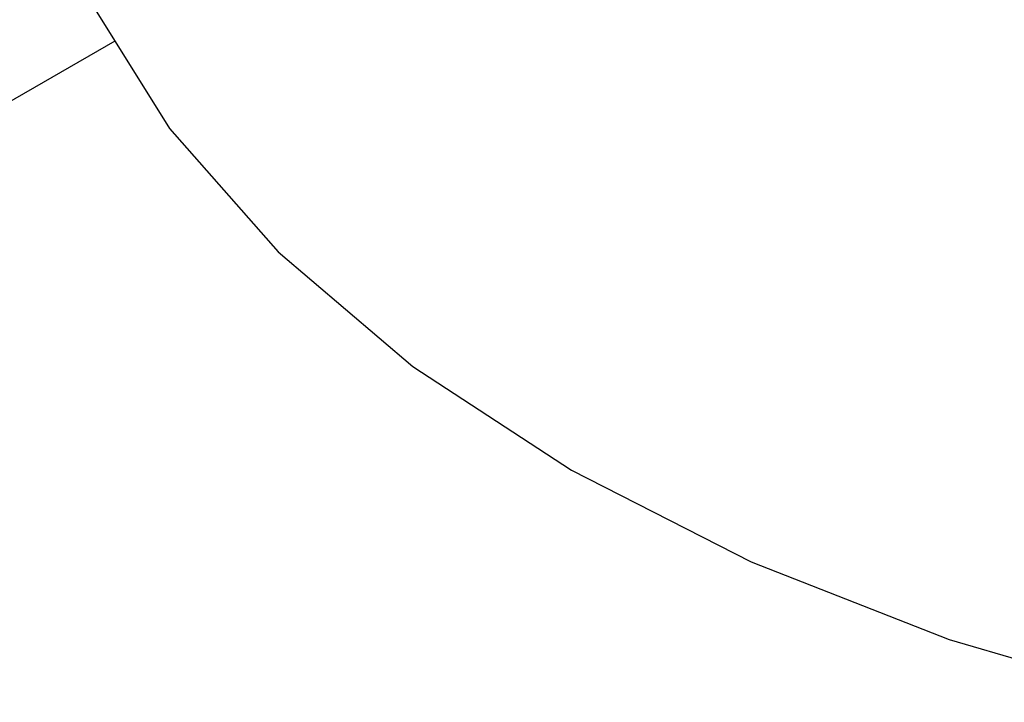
# Model space of a CAD drawing. Extents: x -17300 to -11339, y 1971 to 5059.
# Tile 69 of 81: x -13606 to -13586, y 3295 to 3309. Entities that reach past the tile are written whole.
import ezdxf

# ---------------------------------------------------------------- set-up
doc = ezdxf.new("R2010")
doc.units = 0
doc.header["$MEASUREMENT"] = 0
doc.layers.get('0').update_dxf_attribs({"linetype": 'CONTINUOUS'})
doc.layers.add('PIPING-PRODUCT-PREMIUM', color=5, linetype='CONTINUOUS')
doc.layers.add('TANK-SLOPE', color=2, linetype='CONTINUOUS')

# ---------------------------------------------------------------- blocks, each defined once
blk = doc.blocks.new('5-6 TANKS')
for p, q in [((31.4146, 136.9076), (32.2362, 135.5901)), ((32.2362, 135.5901), (33.3372, 134.3425)), ((33.3372, 134.3425), (34.7005, 133.1844)), ((34.7005, 133.1844), (36.3043, 132.134)), ((36.3043, 132.134), (38.1236, 131.208)), ((38.1236, 131.208), (40.1295, 130.421)), ((40.1295, 130.421), (42.2904, 129.7853))]:
    blk.add_line(p, q)

msp = doc.modelspace()

# ---------------------------------------------------------------- linework, layer by layer
at = {"layer": 'PIPING-PRODUCT-PREMIUM'}
msp.add_line((-13603.724, 3308.386, 0), (-13612.925, 3303.074, 0), dxfattribs=at)

# ---------------------------------------------------------------- block references
at = {"layer": 'TANK-SLOPE', "xscale": 2, "yscale": 2, "zscale": 2}
msp.add_blockref('5-6 TANKS', (-13667.091, 3035.433, 0), dxfattribs=at)

doc.saveas('drawing.dxf')
